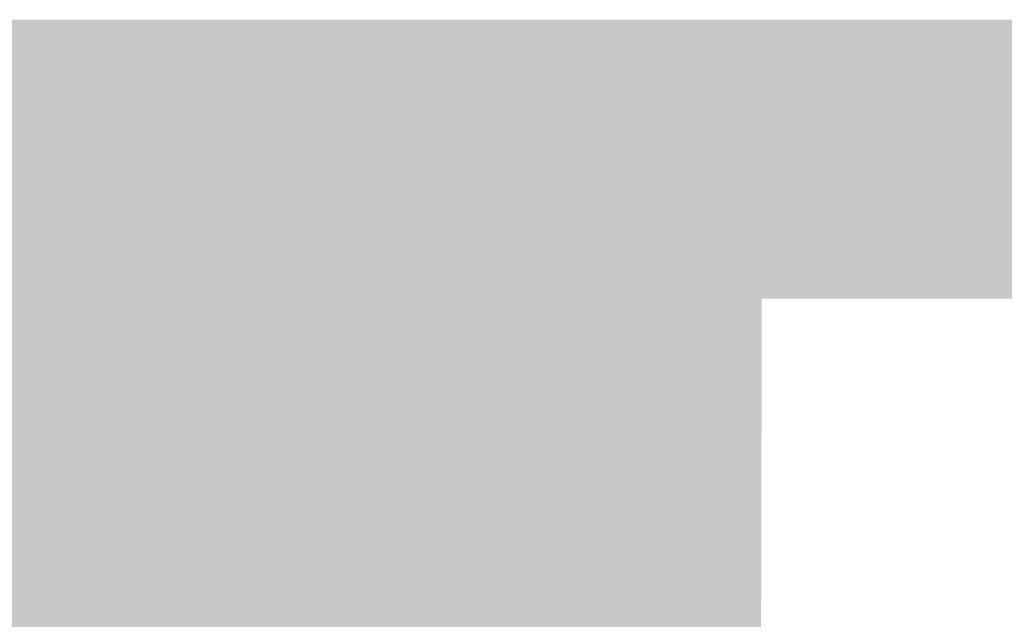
# Model space of a CAD drawing. Header units: millimetres. Extents: x -65 to 137875, y -1905 to 36930.
# Tile 118 of 151: x 43083 to 52886, y 30963 to 36930. Entities that reach past the tile are written whole.
import ezdxf

# ---------------------------------------------------------------- set-up
doc = ezdxf.new("R2010")
doc.units = ezdxf.units.MM
doc.header["$MEASUREMENT"] = 0
doc.layers.add('00 2D joon.AR', color=7, linetype='Continuous')

msp = doc.modelspace()

# ---------------------------------------------------------------- hatches: boundary and pattern name
at = {"layer": '00 2D joon.AR', "linetype": 'Continuous', "lineweight": 0, "true_color": 0xb1b1b1}
msp.add_hatch(color=253, dxfattribs=at).paths.add_polyline_path([(15546.9, 36930.1), (49668.9, 36930.1), (50476.9, 36930.1), (84736.4, 36930.1), (84901.5, 26037.7), (84922.3, 24666), (84901.5, 24672.5), (84901.5, 12452.1), (84358.5, 12452.1), (84358.5, 11357.1), (83274.2, 11357.1), (83273.3, 11423.1), (83145.4, 11423.5), (83137, 11429.1), (83132.7, 11432.8), (83129.2, 11437), (83126.4, 11441.8), (83124.5, 11447.1), (83123.5, 11452.5), (83123.6, 11455.3), (83123.6, 12991.5), (83119.9, 13014.2), (83112.8, 13034.5), (83101, 13055.9), (83086.4, 13073.7), (83068.9, 13088.6), (83049.1, 13100.3), (83027.6, 13108.4), (83009.8, 13111.7), (83001.2, 13114.8), (82993.5, 13119.3), (82986.8, 13124.9), (82980.8, 13132), (82976.3, 13140), (82973.2, 13148.2), (82971.7, 13157.1), (82971.7, 24173), (83503.5, 24173), (83503.5, 25325.2), (82807.1, 25325.2), (76241, 27371.5), (75436.6, 27372.9), (75436.6, 34152.6), (50471.3, 34152.6), (50455, 26156.4), (50400.3, 26145.9), (50400.6, 26048.9), (50379.9, 26027.6), (50379.4, 26024.1), (50381.1, 26021.2), (50384.2, 26020), (50436.2, 26020), (50436.2, 25992.7), (50497.5, 25992.7), (50497.5, 25886.6), (50689.3, 25886.9), (50688.8, 25812.6), (50805.5, 25812.6), (50805.5, 25781.2), (50886.1, 25781.2), (50885.1, 25506.3), (50805.4, 25506.3), (50805.7, 25378.1), (50714.6, 25377.3), (50714.6, 24821.9), (50735.6, 24811.6), (50769.5, 24807.2), (50802.4, 24803.6), (50802.4, 22846.3), (50712.6, 22846.3), (50713.6, 22079.8), (50787.8, 22079.8), (50787.4, 19213.4), (50712.6, 19213.4), (50712.2, 18437.5), (50795.9, 18437.5), (50795.9, 15549), (50712.6, 15549), (50713, 14770.6), (50793.6, 14770.6), (50793.6, 13694.2), (50712.6, 13693.5), (50711.8, 13231.4), (50646.8, 13231.8), (50647, 12981.4), (49384.2, 12981.4), (49384.2, 22991.4), (49244, 22991.4), (49244, 12981.4), (46285.1, 12981.4), (46285.1, 22991.4), (46145.1, 22991.4), (46145.1, 12981.4), (43186.2, 12981.4), (43186.2, 22991.4), (43046.2, 22991.4), (43046.2, 12981.4), (40087.7, 12981.4), (40087.7, 20303.3), (40568.1, 20430.4), (40568.1, 20740.8), (40087.7, 21452.9), (40087.7, 22991.4), (39947.3, 22991.4), (39947.3, 21660.9), (39000.3, 23064.7), (39031.3, 23071.4), (39176.7, 23011.9), (39230.5, 22932.1), (39233.7, 22929.4), (39237.8, 22930.1), (39240, 22933.8), (39248.7, 23018.9), (38189.9, 24588.5), (37974.6, 24677.9), (37955.9, 24673.8), (37896.2, 24702.1), (28316.9, 24827.5), (26583.7, 22551.7), (26496.4, 22543.1), (26496.7, 22442.6), (26498.3, 22443.6), (25542, 21234.2), (25454.7, 21225.5), (25455, 21125), (25456.3, 21125.7), (23979.5, 19257.8), (23892.1, 19249.1), (23892.4, 19148.7), (23893.9, 19149.5), (21675.7, 16344.9), (21675.7, 15966.8), (23803.3, 15966.4), (23803.3, 12341.4), (23562.2, 12341.4), (22507.1, 11821.4), (15546.9, 11820.8)])

doc.saveas('drawing.dxf')
